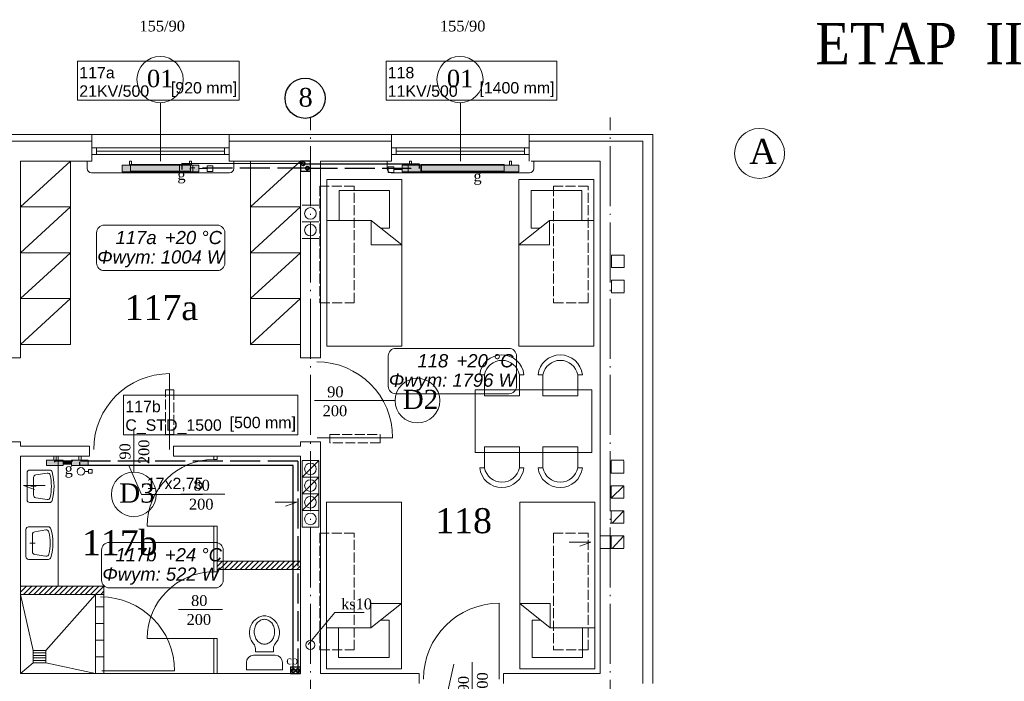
# Model space of a CAD drawing. Extents: x 30119 to 43932, y 4093 to 9351.
# Tile 11 of 12: x 38715 to 39897, y 5307 to 6101. Entities that reach past the tile are written whole.
import ezdxf
from ezdxf.enums import TextEntityAlignment as Align
from ezdxf.lldxf.tags import DXFTag

# ---------------------------------------------------------------- set-up
doc = ezdxf.new("R2010")
doc.units = 0
doc.header["$MEASUREMENT"] = 0
doc.linetypes.add('ACAD_ISO02W100', pattern=[15, 12, -3])
doc.linetypes.add('ACAD_ISO04W100', pattern=[30.5, 24, -3, 0.5, -3])
doc.layers.get('0').update_dxf_attribs({"color": 8, "linetype": 'CONTINUOUS', "lineweight": 9})
doc.layers.add('#co', color=8, linetype='ACAD_ISO04W100')
for name, color, linetype, lineweight in [('#SZACHT', 4, 'CONTINUOUS', 30), ('#woda opis', 7, 'CONTINUOUS', 35), ('CIENKIE', 8, 'CONTINUOUS', 9), ('IS_Armatura_podłączeniowa_grz._dolnozas.', 7, 'SOLID', 18), ('IS_Armatura_Therm', 7, 'SOLID', 18), ('IS_Grzejniki_Plan_rzut', 7, 'SOLID', 18), ('IS_podkład', 8, 'CONTINUOUS', 9), ('IS_powrot', 5, 'ACAD_ISO02W100', 25), ('IS_Text_Konstrukcji', 7, 'CONTINUOUS', 18), ('IS_Text_Odbiornikow_Therm', 7, 'CONTINUOUS', 18), ('IS_zasilanie', 1, 'SOLID', 25), ('NAPIS', 8, 'CONTINUOUS', 9), ('OSIE', 8, 'ACAD_ISO04W100', 9), ('PRZERYW', 8, 'ACAD_ISO02W100', 9), ('SCIANY', 8, 'CONTINUOUS', 9), ('urzadzenia', 8, 'CONTINUOUS', 9), ('URZĄDZENIA', 8, 'CONTINUOUS', 9)]:
    doc.layers.add(name, color=color, linetype=linetype, lineweight=lineweight)
doc.styles.add('NEWROMAN', font='times.ttf')
doc.styles.get("Standard").update_dxf_attribs({"font": 'arial.ttf'})
tags = doc.linetypes.add('SOLID', pattern=[10, 10, 0]).pattern_tags.tags
tags[6:7] = [DXFTag(74, 4), DXFTag(75, 0), DXFTag(340, '0'), DXFTag(46, 0.0), DXFTag(50, 0.0), DXFTag(44, 0.0), DXFTag(45, 0.0)]
tags[4:5] = [DXFTag(74, 4), DXFTag(75, 0), DXFTag(340, '0'), DXFTag(46, 0.0), DXFTag(50, 0.0), DXFTag(44, 0.0), DXFTag(45, 0.0)]

# ---------------------------------------------------------------- blocks, each defined once
blk = doc.blocks.new('A$C783649DA')
at = {"layer": 'CIENKIE', "ltscale": 3}
for p, q in [((1178.2, 383.3), (1146.5, 345)), ((1213.6, 383.3), (1178.2, 383.3))]:
    blk.add_line(p, q, dxfattribs=at)
blk.add_circle((1148.9, 344.2), 5.5, dxfattribs=at)
at = {"layer": 'SCIANY', "ltscale": 3}
blk.add_line((1497.1, 310), (1497.1, 925), dxfattribs=at)
at = {"layer": 'NAPIS', "lineweight": 25, "ltscale": 3, "style": 'NEWROMAN'}
blk.add_text('ks10', height=13, dxfattribs=at).set_placement((1185.9, 387))
blk = doc.blocks.new('R056')
for p, q in [((-0.332, 0.998), (0.335, 0.998)), ((-0.332, 0.865), (-0.332, 0.998)), ((0.335, 0.998), (0.335, 0.865)), ((0.201, 0.732), (-0.199, 0.732)), ((-0.165, 0.67), (0.001, 0.67)), ((-0.165, 0.67), (-0.165, 0.607)), ((0.168, 0.67), (0.001, 0.67)), ((0.168, 0.67), (0.168, 0.607))]:
    blk.add_line(p, q)
blk.add_lwpolyline([(0.001, 0.067, 0.117514), (0.071, 0.083, 0.104443), (0.135, 0.134, 0.090071), (0.175, 0.207, 0.08201), (0.19, 0.297, 0.08201), (0.175, 0.387, 0.090071), (0.135, 0.459, 0.104443), (0.071, 0.51, 0.117514), (0.001, 0.527, 0.117514), (-0.069, 0.51, 0.104443), (-0.132, 0.459, 0.090071), (-0.172, 0.387, 0.08201), (-0.187, 0.297, 0.08201), (-0.172, 0.207, 0.090071), (-0.132, 0.134, 0.104443), (-0.069, 0.083, 0.117514)], format="xyb", close=True)
for centre, radius, start, end in [((-0.199, 0.865), 0.133, 180, 270), ((0.201, 0.865), 0.133, 270, 0), ((-0.299, 0.607), 0.133, 318.639, 0), ((0.301, 0.607), 0.133, 180, 221.361), ((0.038, 0.311), 0.315, 138.639, 258.4219), ((-0.035, 0.311), 0.315, 281.5781, 41.361), ((0.001, 0.133), 0.133, 258.4219, 281.5781)]:
    blk.add_arc(centre, radius, start, end)
blk = doc.blocks.new('R053')
for p, q in [((0, 0.608), (0, 0)), ((0.917, 0.692), (0.083, 0.692)), ((1, 0), (1, 0.608)), ((0.095, 0.075), (0.149, 0.421)), ((0.769, 0.492), (0.231, 0.492)), ((0.5, 0.575), (0.5, 0.408)), ((0.905, 0.075), (0.851, 0.421))]:
    blk.add_line(p, q)
for centre, radius, start, end in [((0.083, 0.608), 0.0833, 90, 180), ((0.917, 0.608), 0.0833, 0, 90), ((0.231, 0.408), 0.0833, 90, 171.1953), ((0.769, 0.408), 0.0833, 8.8047, 90), ((0.083, 0), 0.0833, 180, 254.047), ((0.177, 0.062), 0.0833, 171.1953, 256.9798), ((0.823, 0.062), 0.0833, 283.0202, 8.8047), ((0.5, 1.458), 1.599, 254.047, 285.953), ((0.5, 1.458), 1.516, 256.9798, 283.0202), ((0.917, 0), 0.0833, 285.953, 0)]:
    blk.add_arc(centre, radius, start, end)
blk = doc.blocks.new('E3')
at = {"layer": 'urzadzenia', "ltscale": 3}
h = blk.add_hatch(dxfattribs=at)
h.set_pattern_fill('ANSI31', color=256, scale=35, style=0)
h.set_pattern_definition([(45, (-25814.2815, -10257.614), (-3.09359217, 3.09359217), [])])
h.paths.add_polyline_path([(3963, -490), (3963, -480), (3863, -480), (3863, -490)])
h = blk.add_hatch(dxfattribs=at)
h.set_pattern_fill('ANSI31', color=256, scale=35, style=0)
h.set_pattern_definition([(45, (-8422.2726, -2182.3927), (-3.0935922, 3.0935922), [])])
h.paths.add_polyline_path([(3727, -510), (3627, -510), (3627, -520), (3727, -520)])
at = {"layer": 'CIENKIE', "color": 8, "ltscale": 3}
for p, q in [((3795, 0), (3795, 70.1)), ((4155, 0), (4155, 70.1)), ((3517.5, 24), (3712.5, 24)), ((3710, 32), (3880, 32)), ((3877.5, 24), (4072.5, 24)), ((4070, 32), (4240, 32)), ((4237.5, 24), (4374, 24)), ((4374, -627), (4374, 24)), ((3712.5, 15.9), (3877.5, 15.9)), ((3718, 15.9), (3718, 7.9)), ((3718, 11.9), (3872, 11.9)), ((3872, 15.9), (3872, 7.9)), ((4072.5, 15.9), (4237.5, 15.9)), ((4078, 15.9), (4078, 7.9)), ((4078, 11.9), (4232, 11.9)), ((4232, 15.9), (4232, 7.9)), ((3707, 0), (3707, -9)), ((3712.5, 7.9), (3877.5, 7.9)), ((3883, 0), (3883, -9)), ((4067, 0), (4067, -9)), ((4072.5, 7.9), (4237.5, 7.9)), ((4243, 0), (4243, -9)), ((3878, -14), (3712, -14)), ((4238, -14), (4072, -14)), ((3805.9, -346.1), (3805.9, -255.1)), ((3980, -287.5), (4076.7, -287.5)), ((3763, -373.4), (3763, -322.1)), ((3983.1, -332), (4074.1, -332)), ((3965, -379.5), (3985, -359.5)), ((3656.6, -389.4), (3630.5, -389.4)), ((3630.5, -389.4), (3643.9, -394.3)), ((3965, -399.5), (3985, -379.5)), ((4336.2, -404.7), (4351.2, -389.7)), ((3819.5, -399.7), (3872.4, -399.7)), ((3965, -419.5), (3985, -399.5)), ((3932.6, -409.2), (3958.6, -409.2)), ((3958.6, -409.2), (3945.2, -414.2)), ((4337.1, -434.7), (4351.2, -419.7)), ((4285.6, -457.2), (4311.6, -457.2)), ((4311.6, -457.2), (4298.2, -462.1)), ((4337.1, -465), (4351.2, -449.7)), ((4201.7, -621.7), (4201.7, -530.7)), ((3816.7, -538.1), (3869.6, -538.1)), ((4169.3, -652.7), (4169.3, -601.4)), ((3951, -607), (3951, -615)), ((3951, -607), (3963, -607)), ((4129, -684.5), (4147.1, -603.7))]:
    blk.add_line(p, q, dxfattribs=at)
at = {"layer": 'CIENKIE', "color": 8}
for p, q in [((3965, -52.9), (3985, -52.9)), ((3965, -72.9), (3985, -72.9)), ((3965, -92.9), (3985, -92.9)), ((4351.5, -112.9), (4336.5, -112.9)), ((4336.5, -127.9), (4336.5, -112.9)), ((4351.5, -112.9), (4351.5, -127.9)), ((4351.5, -127.9), (4336.5, -127.9)), ((4336.4, -157.9), (4336.4, -142.9)), ((4336.5, -142.9), (4351.5, -142.9)), ((4351.5, -142.9), (4351.5, -157.9)), ((4336.5, -158), (4351.5, -158)), ((4351.2, -359.1), (4336.2, -359.1)), ((4336.2, -374.7), (4336.2, -359.7)), ((4351.2, -359.7), (4351.2, -374.7)), ((4351.2, -374.7), (4336.2, -374.7)), ((4336.2, -389.7), (4351.2, -389.7)), ((4336.2, -404.7), (4336.2, -389.7)), ((4351.2, -389.7), (4351.2, -404.7)), ((4351.2, -404.7), (4336.2, -404.7)), ((4335, -419.7), (4351.2, -419.7)), ((4336.2, -434.7), (4336.2, -419.7)), ((4351.2, -419.7), (4351.2, -434.7)), ((4351.2, -434.7), (4335, -434.7)), ((4323, -449.7), (4351.2, -449.7)), ((4336.2, -464.7), (4336.2, -449.7)), ((4351.2, -449.7), (4351.2, -464.7)), ((4323, -465), (4351.2, -465))]:
    blk.add_line(p, q, dxfattribs=at)
at = {"layer": 'CIENKIE', "ltscale": 3}
for centre, radius in [((3794.5, 97.8), 27.7), ((4154.5, 97.8), 27.7), ((4514.2, 9.2), 30), ((4103.5, -287.5), 26.8), ((3763, -400), 26.8), ((3954.5, -611.2), 2), ((3959.3, -611.2), 2)]:
    blk.add_circle(centre, radius, dxfattribs=at)
at = {"layer": 'CIENKIE'}
for centre in [(3975, -62.9), (3975, -82.9), (3975, -369.5), (3975, -389.5), (3975, -409.5), (3975, -429.5)]:
    blk.add_circle(centre, 7, dxfattribs=at)
at = {"layer": 'CIENKIE', "ltscale": 3}
for centre, radius, start, end in [((3712, -9), 5, 180, 270), ((3878, -9), 5, 270, 0), ((4072, -9), 5, 180, 270), ((4238, -9), 5, 270, 0), ((3982.7, -332), 91, 0, 90), ((3805.9, -346.1), 91, 90, 180), ((4201.7, -621.7), 91, 90, 180)]:
    blk.add_arc(centre, radius, start, end, dxfattribs=at)
at = {"layer": 'OSIE', "ltscale": 3}
for p, q in [((3975, -1701.2), (3975, 52.5)), ((4335, -1701.2), (4335, 52.5))]:
    blk.add_line(p, q, dxfattribs=at)
at = {"layer": 'PRZERYW'}
for points in [[(4027.6, -30), (3986.1, -30), (3986.1, -170), (4027.6, -170)], [(4308.3, -30), (4266.8, -30), (4266.8, -170), (4308.3, -170)], [(3801.1, -274.7), (3811.2, -274.7), (3811.2, -328.2), (3801.1, -328.2)], [(3998.2, -328.2), (4058.9, -328.2), (4058.9, -338.3), (3998.2, -338.3)], [(4027.6, -446.6), (3986.1, -446.6), (3986.1, -586.6), (4027.6, -586.6)], [(4308.3, -446.6), (4266.8, -446.6), (4266.8, -586.6), (4308.3, -586.6)]]:
    blk.add_lwpolyline(points, close=True, dxfattribs=at)
at = {"layer": 'SCIANY', "ltscale": 3}
for p, q in [((3520, 32), (3710, 32)), ((3712.5, 32), (3712.5, 0)), ((3877.5, 32), (3877.5, 0)), ((3880, 32), (4070, 32)), ((4072.5, 32), (4072.5, 0)), ((4237.5, 32), (4237.5, 0)), ((4240, 32), (4386, 32)), ((4386, -627), (4386, 32)), ((3627, 0), (3712.5, 0)), ((3877.5, 0), (3963, 0)), ((3987, 0), (4072.5, 0)), ((4240, 0), (4323, 0)), ((4323, -615), (4323, 0)), ((3627, -236), (3603, -236)), ((3963, -236), (3987, -236)), ((3627, -337), (3603, -337)), ((3709.7, -342), (3627, -342)), ((3709.7, -354), (3709.7, -342)), ((3963, -342), (3810.7, -342)), ((3810.7, -354), (3810.7, -342)), ((3963, -337), (3987, -337)), ((3709.7, -354), (3627, -354)), ((3963, -354), (3810.7, -354)), ((3863, -480), (3963, -480)), ((3863, -490), (3963, -490)), ((3727, -510), (3627, -510)), ((3727, -520), (3627, -520)), ((3627, -615), (3963, -615)), ((3987, -615), (4105.7, -615)), ((4105.7, -615), (4105.7, -627)), ((4206.7, -615), (4323, -615)), ((4206.7, -615), (4206.7, -627))]:
    blk.add_line(p, q, dxfattribs=at)
at = {"layer": 'SCIANY'}
for p, q in [((3627, -236), (3627, 0)), ((3963, -236), (3963, 0)), ((3987, -236), (3987, 0)), ((3627, -342), (3627, -337)), ((3963, -342), (3963, -337)), ((3987, -615), (3987, -337)), ((3627, -615), (3627, -354)), ((3963, -615), (3963, -354)), ((3863, -490), (3863, -480)), ((3727, -520), (3727, -510))]:
    blk.add_line(p, q, dxfattribs=at)
at = {"layer": 'urzadzenia', "ltscale": 3}
for p, q in [((3627, -55), (3687, 0)), ((3903, -55), (3963, 0)), ((4084.7, -22), (3994.7, -22)), ((4225.3, -22), (4315.3, -22)), ((4070.1, -35.5), (4009.4, -35.5)), ((4239.9, -35.5), (4300.6, -35.5)), ((3627, -55), (3687, -55)), ((3627, -110), (3687, -55)), ((3903, -55), (3963, -55)), ((3903, -110), (3963, -55)), ((4048.1, -71.2), (3994.7, -71.2)), ((4084.7, -100.7), (4048.1, -71.2)), ((4048.1, -71.2), (4048.1, -100.7)), ((4070.1, -80.6), (4059.7, -80.6)), ((4225.3, -100.7), (4261.9, -71.2)), ((4239.9, -80.6), (4250.3, -80.6)), ((4261.9, -71.2), (4315.3, -71.2)), ((4261.9, -71.2), (4261.9, -100.7)), ((4084.7, -100.7), (4048.1, -100.7)), ((4225.3, -100.7), (4261.9, -100.7)), ((3627, -110), (3687, -110)), ((3627, -165), (3687, -110)), ((3903, -110), (3963, -110)), ((3903, -165), (3963, -110)), ((3627, -165), (3687, -165)), ((3627, -220), (3687, -165)), ((3903, -165), (3963, -165)), ((3903, -220), (3963, -165)), ((3627, -220), (3687, -220)), ((3903, -220), (3963, -220)), ((4084.7, -222), (3994.7, -222)), ((4225.3, -222), (4315.3, -222)), ((4172.9, -274.7), (4172.9, -349.7)), ((4172.9, -274.7), (4312.9, -274.7)), ((4312.9, -274.7), (4312.9, -349.7)), ((4172.9, -349.7), (4312.9, -349.7)), ((3859, -358), (3863, -358)), ((3965, -359.5), (3965, -439.5)), ((3985, -359.5), (3985, -439.5)), ((4084.2, -409.5), (3994.2, -409.5)), ((4226.3, -409.5), (4316.3, -409.5)), ((3863, -438), (3779, -438)), ((3859, -438), (3863, -438)), ((3859, -493), (3863, -493)), ((4084.2, -530.8), (4047.6, -530.8)), ((4047.6, -560.2), (4047.6, -530.8)), ((4084.2, -530.8), (4047.6, -560.2)), ((4226.3, -530.8), (4262.9, -530.8)), ((4226.3, -530.8), (4262.9, -560.2)), ((4262.9, -560.2), (4262.9, -530.8)), ((3727, -535), (3717, -535)), ((3727, -555), (3717, -555)), ((4069.5, -550.9), (4059.2, -550.9)), ((4241, -550.9), (4251.3, -550.9)), ((4047.6, -560.2), (3994.2, -560.2)), ((4262.9, -560.2), (4316.3, -560.2)), ((3727, -575), (3717, -575)), ((3863, -573), (3779, -573)), ((3859, -573), (3863, -573)), ((3642.2, -602.2), (3642.2, -587.2)), ((3657.2, -587.2), (3642.2, -587.2)), ((3657.2, -590.2), (3642.2, -590.2)), ((3657.2, -602.2), (3657.2, -587.2)), ((3657.2, -593.2), (3642.2, -593.2)), ((3657.2, -596.2), (3642.2, -596.2)), ((3657.2, -599.2), (3642.2, -599.2)), ((3657.2, -602.2), (3642.2, -602.2)), ((3727, -595), (3717, -595)), ((4069.5, -595.9), (4008.8, -595.9)), ((4241, -595.9), (4301.7, -595.9)), ((3812, -612), (3724.5, -612)), ((4084.2, -609.5), (3994.2, -609.5)), ((4226.3, -609.5), (4316.3, -609.5))]:
    blk.add_line(p, q, dxfattribs=at)
at = {"layer": 'urzadzenia'}
for p, q in [((3687, 0), (3687, -220)), ((3903, 0), (3903, -220)), ((3994.7, -22), (3994.7, -222)), ((4084.7, -22), (4084.7, -222)), ((4225.3, -22), (4225.3, -222)), ((4315.3, -22), (4315.3, -222)), ((4009.4, -35.5), (4009.4, -71.2)), ((4070.1, -35.5), (4070.1, -80.6)), ((4070.1, -35.5), (4070.1, -80.6)), ((4239.9, -35.5), (4239.9, -80.6)), ((4239.9, -35.5), (4239.9, -80.6)), ((4300.6, -35.5), (4300.6, -71.2)), ((3672, -354), (3672, -510)), ((3859, -355), (3859, -358)), ((3863, -355), (3863, -358)), ((3965, -359.5), (3985, -359.5)), ((3965, -379.5), (3985, -379.5)), ((3965, -399.5), (3985, -399.5)), ((3994.2, -609.5), (3994.2, -409.5)), ((4084.2, -609.5), (4084.2, -409.5)), ((4226.3, -609.5), (4226.3, -409.5)), ((4316.3, -609.5), (4316.3, -409.5)), ((3965, -419.5), (3985, -419.5)), ((3859, -438), (3859, -493)), ((3863, -438), (3863, -480)), ((3965, -439.5), (3985, -439.5)), ((3863, -490), (3863, -493)), ((4069.5, -595.9), (4069.5, -550.9)), ((4069.5, -595.9), (4069.5, -550.9)), ((4241, -595.9), (4241, -550.9)), ((4008.8, -595.9), (4008.8, -560.2)), ((4301.7, -595.9), (4301.7, -560.2)), ((3859, -573), (3859, -615)), ((3863, -573), (3863, -615))]:
    blk.add_line(p, q, dxfattribs=at)
for points in [[(3759, -4.2), (3831, -4.2), (3831, -12.2), (3759, -12.2)], [(4107.4, -4.2), (4207.4, -4.2), (4207.4, -12.2), (4107.4, -12.2)]]:
    blk.add_lwpolyline(points, close=True, dxfattribs=at)
at = {"layer": 'URZĄDZENIA', "ltscale": 3}
for p, q in [((3642.2, -587.2), (3627, -520)), ((3657.2, -587.2), (3717, -520)), ((3717, -520), (3717, -615)), ((3727, -520), (3727, -615)), ((3642.2, -602.2), (3627, -615)), ((3657.2, -602.2), (3717, -615))]:
    blk.add_line(p, q, dxfattribs=at)
at = {"layer": 'URZĄDZENIA'}
for points in [[(4225.9, -256.4), (4231.3, -256.4, 0.895014), (4178.2, -256.4), (4183.9, -256.4, -0.825539), (4225.8, -256.5), (4225.8, -281.7), (4183.9, -281.7), (4183.9, -256.4)], [(4296, -256.4), (4301.4, -256.4, 0.895014), (4248.3, -256.4), (4254, -256.4, -0.825539), (4295.9, -256.5), (4295.9, -281.7), (4254, -281.7), (4254, -256.4)], [(4225.9, -368.1), (4231.3, -368.1, -0.895014), (4178.2, -368.1), (4183.9, -368.1, 0.825539), (4225.8, -368), (4225.8, -342.8), (4183.9, -342.8), (4183.9, -368.1)], [(4296, -368.1), (4301.4, -368.1, -0.895014), (4248.3, -368.1), (4254, -368.1, 0.825539), (4295.9, -368), (4295.9, -342.8), (4254, -342.8), (4254, -368.1)]]:
    blk.add_lwpolyline(points, format="xyb", dxfattribs=at)
at = {"layer": 'URZĄDZENIA', "ltscale": 3}
for centre, radius, start, end in [((3859, -438), 80, 90, 180), ((3859, -573), 80, 90, 180), ((3723, -612), 89, 0, 90)]:
    blk.add_arc(centre, radius, start, end, dxfattribs=at)
at = {"layer": 'urzadzenia', "ltscale": 3}
blk.add_blockref('A$C783649DA', (2825.9, -925), dxfattribs=at)
at = {"layer": 'URZĄDZENIA', "lineweight": 25, "ltscale": 3}
for name, p, xscale, yscale, zscale, rotation in [('R053', (3661.8, -409.8), 39, 39, 39, 89.99999999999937), ('R053', (3660.4, -478), 39, 39, 39, 89.99999999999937), ('R056', (3919.7, -545.6), -65, 65, 65, 179.9999999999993)]:
    blk.add_blockref(name, p, dxfattribs=dict(at, xscale=xscale, yscale=yscale, zscale=zscale, rotation=rotation))
at = {"layer": 'NAPIS', "lineweight": 25, "ltscale": 3, "style": 'NEWROMAN'}
for s, height, p in [('155/90', 13, (3769.8, 155.6)), ('155/90', 13, (4130.5, 155.6)), ('ETAP  II', 49.5, (4580.8, 116.3)), ('01', 21, (3778.8, 88.6)), ('01', 21, (4138.8, 88.6)), ('A', 30, (4501.8, -3.3)), ('g', 13, (3815.3, -22.6)), ('g', 13, (4170.7, -24.4)), ('117a', 30, (3752, -190.8)), ('90', 13, (3995.1, -283.5)), ('D2', 23, (4085.9, -297.5)), ('200', 13, (3989.7, -306.2)), ('g', 13, (3680, -375.7)), ('D3', 23, (3745.5, -409.9)), ('80', 13, (3834.6, -395.6)), ('200', 13, (3829.2, -418.3)), ('118', 30, (4124.9, -446.6)), ('117b', 30, (3700.8, -473)), ('80', 13, (3831.7, -534)), ('200', 13, (3826.3, -556.7)), ('co', 10, (3946, -604.1))]:
    blk.add_text(s, height=height, dxfattribs=at).set_placement(p)
for s, p in [('90', (3758.9, -358.3)), ('200', (3781.6, -363.7)), ('200', (4187.9, -643)), ('90', (4165.2, -637.6))]:
    blk.add_text(s, height=13, rotation=90, dxfattribs=at).set_placement(p)

msp = doc.modelspace()

# ---------------------------------------------------------------- hatches: boundary and pattern name
at = {"layer": 'IS_Grzejniki_Plan_rzut'}
for points in [[(38838.1, 5926.1), (38930.1, 5926.1), (38930.1, 5918.1), (38838.1, 5918.1)], [(39174.4, 5926.1), (39314.4, 5926.1), (39314.4, 5918.1), (39174.4, 5918.1)], [(38747.5, 5572.1), (38767.5, 5572.1), (38767.5, 5565.7), (38747.5, 5565.7)], [(38777.5, 5570.5), (38767.5, 5570.5), (38767.5, 5567.3), (38777.5, 5567.3)], [(38797.5, 5572.1), (38777.5, 5572.1), (38777.5, 5565.7), (38797.5, 5565.7)]]:
    msp.add_hatch(color=8, dxfattribs=at).paths.add_polyline_path(points)

# ---------------------------------------------------------------- linework, layer by layer
at = {"layer": '#co', "color": 1, "lineweight": 35, "ltscale": 3}
for centre in [(39055.6, 5928), (39043.6, 5319.5)]:
    msp.add_circle(centre, 2.1, dxfattribs=at)
at = {"layer": '#co', "color": 5, "lineweight": 35, "ltscale": 3}
for centre in [(39060.5, 5922.6), (39049, 5319.6)]:
    msp.add_circle(centre, 2.1, dxfattribs=at)
at = {"layer": '#SZACHT', "lineweight": 25, "ltscale": 3}
for points in [[(39052.2, 5919.1), (39064.2, 5919.1), (39064.2, 5931.1), (39052.2, 5931.1)], [(39040.2, 5316.1), (39052.2, 5316.1), (39052.2, 5323.9), (39040.2, 5323.9)]]:
    msp.add_lwpolyline(points, close=True, dxfattribs=at)
at = {"layer": '#woda opis', "lineweight": 25, "ltscale": 3}
msp.add_circle((39057.8, 6006.5), 24.1, dxfattribs=at)
at = {"layer": 'IS_Armatura_podłączeniowa_grz._dolnozas.'}
for p, q in [((38907.1, 5926.1), (38923.1, 5926.1)), ((38907.1, 5918.1), (38907.1, 5926.1)), ((38923.1, 5926.1), (38923.1, 5918.1)), ((39181.4, 5926.2), (39197.4, 5926.2)), ((39181.4, 5918.2), (39181.4, 5926.2)), ((39197.4, 5926.2), (39197.4, 5918.2)), ((38923.1, 5918.1), (38907.1, 5918.1)), ((39197.4, 5918.2), (39181.4, 5918.2))]:
    msp.add_line(p, q, dxfattribs=at)
at = {"layer": 'IS_Armatura_Therm'}
for p, q in [((38930.1, 5922.1), (38940.2, 5922.1)), ((38940.2, 5925.5), (38947, 5925.5)), ((38940.2, 5918.7), (38940.2, 5925.5)), ((38947, 5925.5), (38947, 5918.7)), ((39157.5, 5917.5), (39157.5, 5924.2)), ((39157.5, 5924.2), (39164.3, 5924.2)), ((39164.3, 5924.2), (39164.3, 5917.5)), ((38947, 5918.7), (38940.2, 5918.7)), ((39164.3, 5917.5), (39157.5, 5917.5)), ((39174.4, 5920.8), (39164.3, 5920.8))]:
    msp.add_line(p, q, dxfattribs=at)
at = {"layer": 'IS_Armatura_Therm', "ltscale": 10}
for p, q in [((38793.2, 5558.7), (38797.7, 5558.7)), ((38802.2, 5561), (38797.7, 5561)), ((38797.7, 5561), (38797.7, 5556.5)), ((38797.7, 5556.5), (38802.2, 5556.5)), ((38802.2, 5556.5), (38802.2, 5561))]:
    msp.add_line(p, q, dxfattribs=at)
msp.add_ellipse((38788.7, 5558.7), major_axis=(0, 4.5), ratio=1, dxfattribs=at)
at = {"layer": 'IS_Grzejniki_Plan_rzut'}
for p, q in [((38838.1, 5926.1), (38930.1, 5926.1)), ((38838.1, 5918.1), (38838.1, 5926.1)), ((38846.9, 5926.1), (38846.9, 5931.1)), ((38846.9, 5931.1), (38849.4, 5931.1)), ((38849.4, 5931.1), (38849.4, 5926.1)), ((38921.4, 5931.1), (38918.9, 5931.1)), ((38918.9, 5931.1), (38918.9, 5926.1)), ((38921.4, 5926.1), (38921.4, 5931.1)), ((38930.1, 5926.1), (38930.1, 5918.1)), ((39174.4, 5926.1), (39314.4, 5926.1)), ((39174.4, 5918.1), (39174.4, 5926.1)), ((39183.2, 5926.1), (39183.2, 5931.1)), ((39183.2, 5931.1), (39185.7, 5931.1)), ((39185.7, 5931.1), (39185.7, 5926.1)), ((39305.7, 5931.1), (39303.2, 5931.1)), ((39303.2, 5931.1), (39303.2, 5926.1)), ((39305.7, 5926.1), (39305.7, 5931.1)), ((39314.4, 5926.1), (39314.4, 5918.1)), ((38930.1, 5918.1), (38838.1, 5918.1)), ((39314.4, 5918.1), (39174.4, 5918.1)), ((38747.5, 5572.1), (38767.5, 5572.1)), ((38747.5, 5565.7), (38747.5, 5572.1)), ((38756.3, 5572.1), (38756.3, 5577.1)), ((38756.3, 5577.1), (38758.8, 5577.1)), ((38758.8, 5577.1), (38758.8, 5572.1)), ((38767.5, 5572.1), (38767.5, 5565.7)), ((38777.5, 5570.5), (38767.5, 5570.5)), ((38767.5, 5570.5), (38767.5, 5567.3)), ((38767.5, 5567.3), (38777.5, 5567.3)), ((38797.5, 5572.1), (38777.5, 5572.1)), ((38777.5, 5572.1), (38777.5, 5565.7)), ((38777.5, 5567.3), (38777.5, 5570.5)), ((38788.8, 5577.1), (38786.3, 5577.1)), ((38786.3, 5577.1), (38786.3, 5572.1)), ((38788.8, 5572.1), (38788.8, 5577.1)), ((38797.5, 5565.7), (38797.5, 5572.1)), ((38767.5, 5565.7), (38747.5, 5565.7)), ((38777.5, 5565.7), (38797.5, 5565.7))]:
    msp.add_line(p, q, dxfattribs=at)
at = {"layer": 'IS_powrot', "ltscale": 3}
for p, q in [((38919.7, 5922.8), (38919.7, 5920.8)), ((39060.5, 5922.6), (38919.7, 5922.8)), ((39060.5, 5922.6), (39184.8, 5922.6)), ((39184.8, 5922.6), (39184.8, 5922)), ((39049, 5571), (38757.1, 5571)), ((38757.1, 5571), (38757.1, 5569.8)), ((39049, 5571), (39049, 5318.3))]:
    msp.add_line(p, q, dxfattribs=at)
at = {"layer": 'IS_Text_Konstrukcji', "linetype": 'SOLID'}
for points in [[(38816.6, 5799.7), (38952.4, 5799.7, 0.414214), (38961.5, 5808.7), (38961.5, 5845.1, 0.414214), (38952.4, 5854.2), (38816.6, 5854.2, 0.414214), (38807.5, 5845.1), (38807.5, 5808.7, 0.414214), (38816.6, 5799.7)], [(39166.7, 5651.8), (39302.5, 5651.8, 0.414214), (39311.6, 5660.8), (39311.6, 5697.2, 0.414214), (39302.5, 5706.3), (39166.7, 5706.3, 0.414214), (39157.6, 5697.2), (39157.6, 5660.8, 0.414214), (39166.7, 5651.8)], [(38822.6, 5418.9), (38950.4, 5418.9, 0.414214), (38959.5, 5428), (38959.5, 5464.3, 0.414214), (38950.4, 5473.4), (38822.6, 5473.4, 0.414214), (38813.5, 5464.3), (38813.5, 5428, 0.414214), (38822.6, 5418.9)]]:
    msp.add_lwpolyline(points, format="xyb", dxfattribs=at)
at = {"layer": 'IS_Text_Odbiornikow_Therm', "linetype": 'SOLID'}
for p, q in [((38784.7, 6004.2), (38784.7, 6050.9)), ((38784.7, 6050.9), (38978.7, 6050.9)), ((38978.7, 6050.9), (38978.7, 6004.2)), ((39155, 6004.2), (39155, 6050.9)), ((39155, 6050.9), (39360, 6050.9)), ((39360, 6050.9), (39360, 6004.2)), ((38784.7, 6004.2), (38978.7, 6004.2)), ((39155, 6004.2), (39360, 6004.2)), ((38840, 5602.5), (38840, 5650.1)), ((38840, 5650.1), (39049.2, 5650.1)), ((39049.2, 5650.1), (39049.2, 5602.5)), ((38840, 5602.5), (39049.2, 5602.5)), ((38861.4, 5530.9), (38845.9, 5566.6)), ((38861.4, 5530.9), (38934.5, 5530.9))]:
    msp.add_line(p, q, dxfattribs=at)
at = {"layer": 'IS_zasilanie', "ltscale": 3}
for p, q in [((39055.6, 5928), (38910, 5928.2)), ((38910, 5928.2), (38910, 5920.8)), ((39055.6, 5928), (39194.6, 5927.9)), ((39194.6, 5927.9), (39194.6, 5922)), ((38787.5, 5565.6), (38787.5, 5570)), ((39043.6, 5565.6), (38787.5, 5565.6)), ((39043.6, 5319.3), (39043.6, 5565.6))]:
    msp.add_line(p, q, dxfattribs=at)

# ---------------------------------------------------------------- block references
at = {"layer": 'IS_podkład', "lineweight": 25, "ltscale": 3}
msp.add_blockref('E3', (35089.2, 5931.1), dxfattribs=at)

# ---------------------------------------------------------------- texts
at = {"layer": '#woda opis', "lineweight": 25, "ltscale": 3, "style": 'NEWROMAN'}
msp.add_text('8', height=22.5, dxfattribs=at).set_placement((39058.4, 5996.4), align=Align.CENTER)
at = {"layer": 'IS_Text_Konstrukcji', "linetype": 'SOLID', "char_height": 15.84}
for s, insert, attachment_point in [('{\\fArial|b0|i1|c238|p34;117a}', (38879.5, 5831.2), 9), ('\\fArial|b0|i1;+20 °C', (38889.5, 5831.2), 7), ('\\fArial|b0|i1;Φwym: 1004 W', (38884.5, 5824), 2), ('{\\fArial|b0|i1|c238|p34;118}', (39229.6, 5683.3), 9), ('\\fArial|b0|i1;+20 °C', (39239.6, 5683.3), 7), ('\\fArial|b0|i1;Φwym: 1796 W', (39234.6, 5676.1), 2), ('{\\fArial|b0|i1|c238|p34;117b}', (38879.5, 5450.5), 9), ('\\fArial|b0|i1;+24 °C', (38889.5, 5450.5), 7), ('\\fArial|b0|i1;Φwym: 522 W', (38884.5, 5443.3), 2)]:
    msp.add_mtext(s, dxfattribs=dict(at, insert=insert, attachment_point=attachment_point))
at = {"layer": 'IS_Text_Odbiornikow_Therm', "linetype": 'SOLID', "char_height": 13.68, "attachment_point": 7}
for s, insert in [('{\\fArial|b0|i0|c238|p34;117a}', (38786.7, 6030.2)), ('{\\fArial|b0|i0|c238|p34;118}', (39157, 6030.2)), ('\\fArial|b0|i0;21KV/500', (38786.7, 6008.1)), ('\\fArial|b0|i0;[920 mm]', (38896.7, 6008.1)), ('11KV/500', (39157, 6008.1)), ('[1400 mm]', (39267, 6008.1)), ('{\\fArial|b0|i0|c238|p34;117b}', (38842, 5629.5)), ('\\fArial|b0|i0;C_STD_1500', (38842, 5603.5)), ('\\fArial|b0|i0;[500 mm]', (38967.2, 5606.4)), ('17x2,75', (38867.8, 5534.8))]:
    msp.add_mtext(s, dxfattribs=dict(at, insert=insert))

doc.saveas('drawing.dxf')
